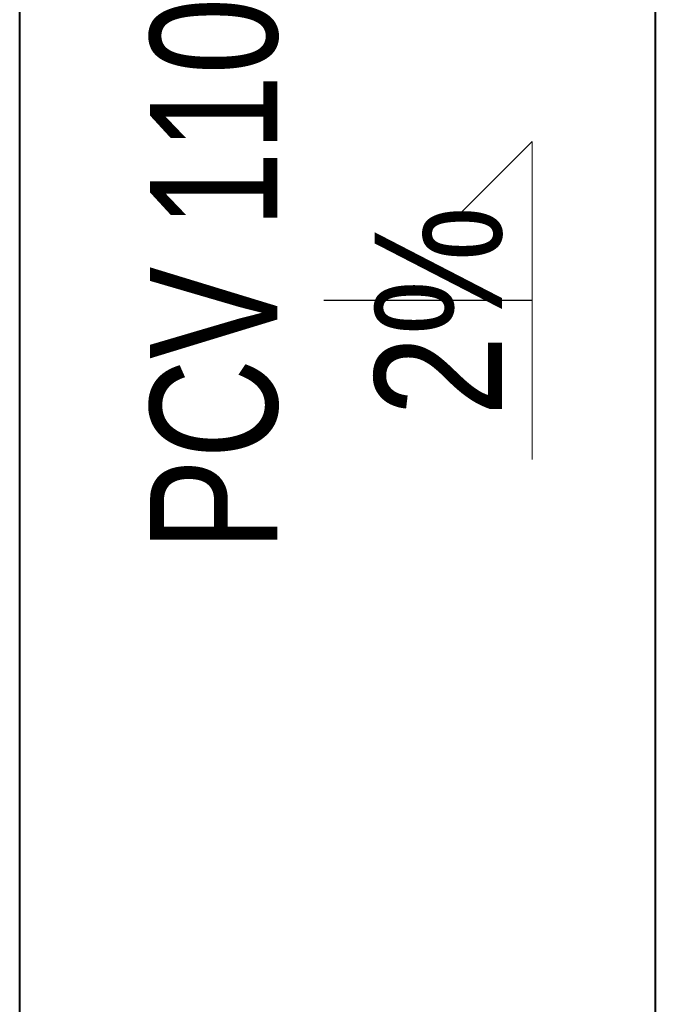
# Model space of a CAD drawing. Header units: centimetres. Extents: x 4745 to 39369, y 17389 to 19524.
# Tile 113 of 188: x 27551 to 27611, y 18123 to 18216. Entities that reach past the tile are written whole.
import ezdxf
from ezdxf.lldxf.tags import DXFTag

# ---------------------------------------------------------------- set-up
doc = ezdxf.new("R2010")
doc.units = ezdxf.units.CM
for name, color, linetype, lineweight in [('IS_Opis', 250, 'Continuous', 9), ('IS_Powrót', 5, 'DASH', 40), ('IS_Zasilanie', 1, 'SOLID', 40)]:
    doc.layers.add(name, color=color, linetype=linetype, lineweight=lineweight)
doc.styles.add('styl1', font='ARIALN.TTF')
tags = doc.linetypes.add('DASH', pattern=[15, 10, -5]).pattern_tags.tags
tags[6:7] = [DXFTag(74, 4), DXFTag(75, 0), DXFTag(340, '0'), DXFTag(46, 0.0), DXFTag(50, 0.0), DXFTag(44, 0.0), DXFTag(45, 0.0)]
tags[4:5] = [DXFTag(74, 4), DXFTag(75, 0), DXFTag(340, '0'), DXFTag(46, 0.0), DXFTag(50, 0.0), DXFTag(44, 0.0), DXFTag(45, 0.0)]
tags = doc.linetypes.add('SOLID', pattern=[10, 10, 0]).pattern_tags.tags
tags[6:7] = [DXFTag(74, 4), DXFTag(75, 0), DXFTag(340, '0'), DXFTag(46, 0.0), DXFTag(50, 0.0), DXFTag(44, 0.0), DXFTag(45, 0.0)]
tags[4:5] = [DXFTag(74, 4), DXFTag(75, 0), DXFTag(340, '0'), DXFTag(46, 0.0), DXFTag(50, 0.0), DXFTag(44, 0.0), DXFTag(45, 0.0)]

msp = doc.modelspace()

# ---------------------------------------------------------------- linework, layer by layer
at = {"layer": 'Defpoints', "ltscale": 2}
msp.add_line((27599.789, 18189.535), (27580.145, 18189.535), dxfattribs=at)
at = {"layer": 'IS_Opis', "ltscale": 2}
for q in [(27592.718, 18197.464), (27599.789, 18174.535)]:
    msp.add_line((27599.789, 18204.535), q, dxfattribs=at)
at = {"layer": 'IS_Powrót', "color": 18, "true_color": 0x000000}
msp.add_line((27551.428, 18032.079), (27551.428, 18324.835), dxfattribs=at)
at = {"layer": 'IS_Zasilanie', "color": 18, "true_color": 0x000000}
msp.add_line((27611.428, 18344.835), (27611.428, 17979.835), dxfattribs=at)

# ---------------------------------------------------------------- texts
at = {"layer": 'IS_Opis', "ltscale": 2, "insert": (27563.739, 18221.862), "char_height": 12, "attachment_point": 3, "rotation": 90, "style": 'styl1'}
msp.add_mtext_dynamic_manual_height_columns('\\pxqc;PCV 110', width=57.04409, gutter_width=12.5, heights=[0], dxfattribs=at)
at = {"layer": 'IS_Opis', "insert": (27597.044, 18178.584), "char_height": 12, "attachment_point": 7, "rotation": 90, "style": 'styl1'}
msp.add_mtext('2%', dxfattribs=at)

doc.saveas('drawing.dxf')
